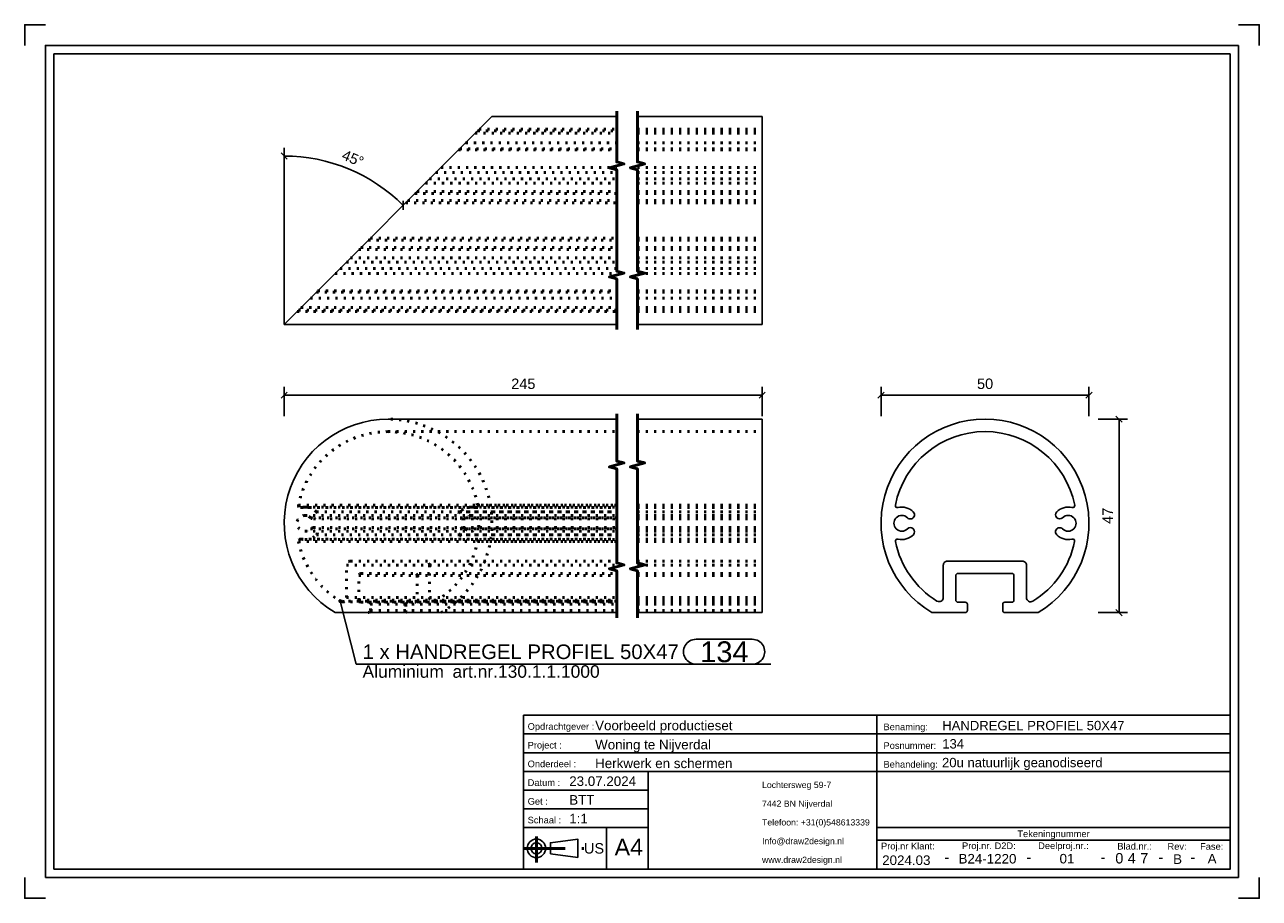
# Model space of a CAD drawing. Header units: millimetres. Extents: x 360 to 657, y -260 to -50.
import ezdxf
from ezdxf.enums import TextEntityAlignment as Align

# ---------------------------------------------------------------- set-up
doc = ezdxf.new("R2010")
doc.units = ezdxf.units.MM
doc.linetypes.add('DOT', pattern=[2, 0.5, -1.5])
doc.linetypes.add('STRICHPUNKT2', pattern=[18.5, 10, -4, 0.5, -4])
doc.layers.get('0').update_dxf_attribs({"linetype": 'CONTINUOUS'})
for name, color, linetype in [('DIM49', 4, 'CONTINUOUS'), ('TXT_ALL', 7, 'CONTINUOUS'), ('TXT_DIM49', 2, 'CONTINUOUS'), ('TXT_YELLOW', 2, 'CONTINUOUS')]:
    doc.layers.add(name, color=color, linetype=linetype)
doc.layers.add('LE_ALL', color=7, linetype='CONTINUOUS', lineweight=50)
doc.styles.add('ARIAL', font='arial.ttf')

# ---------------------------------------------------------------- blocks, each defined once
blk = doc.blocks.new('TFIELD_00005', base_point=(537.35, -250.77))
at = {"layer": 'TXT_YELLOW', "style": 'ARIAL'}
for s, p in [('Lochtersweg 59-7', (537.35, -232.77)), ('7442 BN Nijverdal', (537.35, -237.27)), ('Telefoon: +31(0)548613339', (537.35, -241.77)), ('Info@draw2design.nl', (537.35, -246.27)), ('www.draw2design.nl', (537.35, -250.77))]:
    blk.add_text(s, height=1.5, dxfattribs=at).set_placement(p, align=Align.MIDDLE_LEFT)
blk = doc.blocks.new('FLEX_00004', base_point=(550.16, -253.02))
blk.add_blockref('TFIELD_00005', (537.35, -250.77))
blk = doc.blocks.new('D2D_00003', base_point=(510.22, -251.17))
blk.add_blockref('FLEX_00004', (550.16, -253.02))
blk = doc.blocks.new('TFIELD_00007', base_point=(501.89, -247.72))
at = {"layer": 'TXT_YELLOW', "style": 'ARIAL'}
blk.add_text('A4', height=4, dxfattribs=at).set_placement((501.89, -247.72), align=Align.MIDDLE_LEFT)
blk = doc.blocks.new('FLEX_00006', base_point=(505.27, -247.72))
blk.add_blockref('TFIELD_00007', (501.89, -247.72))
blk = doc.blocks.new('TFIELD_00013', base_point=(494.51, -248.02))
at = {"layer": 'TXT_YELLOW', "style": 'ARIAL'}
blk.add_text('US', height=2.5, dxfattribs=at).set_placement((494.51, -248.02), align=Align.MIDDLE_LEFT)
blk = doc.blocks.new('FLEX_00012', base_point=(494.51, -248.02))
blk.add_blockref('TFIELD_00013', (494.51, -248.02))
blk = doc.blocks.new('US_00011', base_point=(484.41, -248.02))
blk.add_line((486.44, -249.36), (493, -250.25))
blk.add_lwpolyline([(486.44, -249.36), (486.44, -246.69), (493, -245.8), (493, -250.25)])
for radius in [2.22, 1.33]:
    blk.add_circle((483.08, -248.02), radius)
at = {"layer": 'LE_ALL', "color": 1, "linetype": 'STRICHPUNKT2'}
for p, q in [((483.08, -245.21), (483.08, -251.43)), ((479.97, -248.02), (494.84, -248.02))]:
    blk.add_line(p, q, dxfattribs=at)
blk.add_blockref('FLEX_00012', (494.51, -248.02))
blk = doc.blocks.new('SCHRIFE_00015', base_point=(490.97, -233.02))
for p, q in [((479.97, -216.02), (564.97, -216.02)), ((479.97, -216.02), (479.97, -253.02)), ((564.97, -216.02), (649.97, -216.02)), ((564.97, -253.02), (564.97, -216.02)), ((649.97, -216.02), (649.97, -253.02)), ((479.97, -220.52), (564.97, -220.52)), ((564.97, -220.52), (649.97, -220.52)), ((479.97, -225.02), (564.97, -225.02)), ((564.97, -225.02), (649.97, -225.02)), ((479.97, -229.52), (649.97, -229.52)), ((509.97, -229.52), (509.97, -253.02)), ((509.97, -234.02), (479.97, -234.02)), ((509.97, -238.52), (479.97, -238.52)), ((509.97, -243.02), (479.97, -243.02)), ((499.97, -243.02), (499.97, -253.02)), ((649.97, -243.02), (564.97, -243.02)), ((649.97, -246.02), (564.97, -246.02)), ((649.97, -253.02), (479.97, -253.02))]:
    blk.add_line(p, q)
at = {"layer": 'TXT_YELLOW', "style": 'ARIAL'}
for s, height, p in [('Voorbeeld productieset', 2.3, (497.2, -219.63)), ('HANDREGEL PROFIEL 50X47', 2.25, (580.7, -219.62)), ('Woning te Nijverdal', 2.3, (497.2, -224.23)), ('134', 2.25, (580.7, -224.02)), ('Herkwerk en schermen', 2.3, (497.2, -228.73)), ('20u natuurlijk geanodiseerd', 2.25, (580.65, -228.52)), ('23.07.2024', 2.3, (490.97, -233.02)), ('BTT', 2.3, (490.97, -237.52)), ('1:1', 2.3, (490.97, -242.02))]:
    blk.add_text(s, height=height, dxfattribs=at).set_placement(p)
for s, height, p in [('B24-1220', 2.3, (591.58, -251.67)), ('01', 2.3, (610.71, -251.65)), ('B', 2.3, (637.32, -251.76)), ('A', 2.3, (645.62, -251.66)), ('2024.03', 2.3, (572.06, -252.02)), ('-', 2.5, (581.8, -251.37)), ('-', 2.5, (601.55, -251.37)), ('-', 2.5, (619.38, -251.37)), ('-', 2.5, (633.31, -251.37)), ('-', 2.5, (640.97, -251.37))]:
    blk.add_text(s, height=height, dxfattribs=at).set_placement(p, align=Align.CENTER)
blk = doc.blocks.new('TFIELD_00019', base_point=(628.33, -250.4))
at = {"layer": 'TXT_ALL', "style": 'ARIAL'}
blk.add_text('7', height=2.5, dxfattribs=at).set_placement((628.33, -250.4), align=Align.MIDDLE_LEFT)
blk = doc.blocks.new('7_00018')
blk.add_blockref('TFIELD_00019', (628.33, -250.4))
blk = doc.blocks.new('TELLER1_00017')
blk.add_blockref('7_00018', (0, 0))
blk = doc.blocks.new('TFIELD_00022', base_point=(625.33, -250.4))
at = {"layer": 'TXT_ALL', "style": 'ARIAL'}
blk.add_text('4', height=2.5, dxfattribs=at).set_placement((625.33, -250.4), align=Align.MIDDLE_LEFT)
blk = doc.blocks.new('4_00021')
blk.add_blockref('TFIELD_00022', (625.33, -250.4))
blk = doc.blocks.new('TELLER2_00020')
blk.add_blockref('4_00021', (0, 0))
blk = doc.blocks.new('TFIELD_00025', base_point=(622.33, -250.4))
at = {"layer": 'TXT_ALL', "style": 'ARIAL'}
blk.add_text('0', height=2.5, dxfattribs=at).set_placement((622.33, -250.4), align=Align.MIDDLE_LEFT)
blk = doc.blocks.new('0_00024')
blk.add_blockref('TFIELD_00025', (622.33, -250.4))
blk = doc.blocks.new('TELLER3_00023')
blk.add_blockref('0_00024', (0, 0))
blk = doc.blocks.new('NL_00026', base_point=(480.97, -219.52))
at = {"layer": 'TXT_ALL', "color": 1, "style": 'ARIAL'}
blk.add_text('Tekeningnummer', height=1.6, dxfattribs=at).set_placement((607.47, -244.52), align=Align.MIDDLE_CENTER)
at = {"layer": 'TXT_YELLOW', "style": 'ARIAL'}
for s, p in [('Opdrachtgever :', (480.97, -219.52)), ('Benaming:', (566.57, -219.62)), ('Project :', (480.97, -224.02)), ('Posnummer:', (566.57, -224.12)), ('Onderdeel :', (480.97, -228.52)), ('Behandeling:', (566.57, -228.62)), ('Datum :', (480.97, -233.02)), ('Get :', (480.97, -237.52)), ('Schaal :', (480.97, -242.02)), ('Proj.nr. D2D:', (585.46, -248.2)), ('Deelproj.nr.:', (603.78, -248.19)), ('Proj.nr Klant:', (565.97, -248.27)), ('Blad.nr.:', (622.82, -248.31)), ('Rev:', (634.89, -248.36)), ('Fase:', (642.73, -248.36))]:
    blk.add_text(s, height=1.6, dxfattribs=at).set_placement(p)
blk = doc.blocks.new('SCHRIFE_00014')
for name, p in [('SCHRIFE_00015', (490.97, -233.02)), ('NL_00026', (480.97, -219.52)), ('TELLER3_00023', (0, 0)), ('TELLER2_00020', (0, 0)), ('TELLER1_00017', (0, 0))]:
    blk.add_blockref(name, p)
blk = doc.blocks.new('DINA4Q_00002', base_point=(649.97, -57.02))
for p, q in [((651.97, -55.02), (651.97, -255.02)), ((366.97, -253.02), (366.97, -57.02)), ((366.97, -57.02), (649.97, -57.02)), ((364.97, -255.02), (651.97, -255.02))]:
    blk.add_line(p, q)
for points in [[(359.97, -55.02), (359.97, -50.02), (364.97, -50.02)], [(651.97, -50.02), (656.97, -50.02), (656.97, -55.02)], [(364.97, -255.02), (364.97, -55.02), (651.97, -55.02)], [(649.97, -57.02), (649.97, -253.02), (366.97, -253.02)], [(359.97, -255.02), (359.97, -260.02), (364.97, -260.02)], [(651.97, -260.02), (656.97, -260.02), (656.97, -255.02)]]:
    blk.add_lwpolyline(points)
for name, p in [('SCHRIFE_00014', (0, 0)), ('D2D_00003', (510.22, -251.17)), ('US_00011', (484.41, -248.02)), ('FLEX_00006', (505.27, -247.72))]:
    blk.add_blockref(name, p)
blk = doc.blocks.new('_ZBL0048_00001')
blk.add_blockref('DINA4Q_00002', (649.97, -57.02))
blk = doc.blocks.new('_D1', base_point=(436.04, -82.3))
at = {"layer": 'DIM49', "color": 1}
for p, q in [((422.39, -122.07), (422.39, -79.61)), ((423.13, -82.37), (421.65, -80.84)), ((450.99, -92.4), (451.02, -94.52))]:
    blk.add_line(p, q, dxfattribs=at)
blk.add_ellipse((422.39, -122.07), major_axis=(0, -40.47), ratio=1, start_param=2.356195, end_param=3.141593, dxfattribs=at)
at = {"layer": 'TXT_DIM49', "style": 'ARIAL'}
for s, p in [('45', (436.04, -82.3)), ('°', (439.58, -83.77))]:
    blk.add_text(s, height=2.5, rotation=337.4999, dxfattribs=at).set_placement(p)
blk = doc.blocks.new('HANDREGEL PROFIEL 50X47_00031', base_point=(507.39, -84.32))
for p, q in [((472.39, -72.07), (422.39, -122.07)), ((472.39, -72.07), (502.39, -72.07)), ((507.39, -72.07), (537.39, -72.07)), ((537.39, -122.07), (537.39, -72.07)), ((422.39, -122.07), (502.39, -122.07)), ((507.39, -122.07), (537.39, -122.07))]:
    blk.add_line(p, q)
at = {"layer": 'LE_ALL', "color": 3, "linetype": 'DOT'}
for p, q in [((468.33, -76.13), (502.39, -76.13)), ((468.34, -76.12), (502.39, -76.12)), ((468.94, -75.52), (502.39, -75.52)), ((468.95, -75.51), (502.39, -75.51)), ((468.96, -75.5), (502.39, -75.5)), ((469.29, -75.17), (502.39, -75.17)), ((507.39, -75.17), (537.39, -75.17)), ((507.39, -75.5), (537.39, -75.5)), ((507.39, -75.51), (537.39, -75.51)), ((507.39, -75.52), (537.39, -75.52)), ((507.39, -76.12), (537.39, -76.12)), ((507.39, -76.13), (537.39, -76.13)), ((464.34, -80.12), (502.39, -80.12)), ((464.34, -80.12), (502.39, -80.12)), ((464.63, -79.83), (502.39, -79.83)), ((464.63, -79.83), (502.39, -79.83)), ((466.05, -78.42), (502.39, -78.42)), ((466.05, -78.42), (502.39, -78.42)), ((507.39, -78.42), (537.39, -78.42)), ((507.39, -78.42), (537.39, -78.42)), ((507.39, -79.83), (537.39, -79.83)), ((507.39, -79.83), (537.39, -79.83)), ((507.39, -80.12), (537.39, -80.12)), ((507.39, -80.12), (537.39, -80.12)), ((458.88, -85.58), (502.39, -85.58)), ((460.14, -84.32), (502.39, -84.32)), ((507.39, -84.32), (537.39, -84.32)), ((507.39, -85.58), (537.39, -85.58)), ((456.36, -88.1), (502.39, -88.1)), ((457.36, -87.1), (502.39, -87.1)), ((507.39, -87.1), (537.39, -87.1)), ((507.39, -88.1), (537.39, -88.1)), ((453.86, -90.6), (502.39, -90.6)), ((454.36, -90.1), (502.39, -90.1)), ((507.39, -90.1), (537.39, -90.1)), ((507.39, -90.6), (537.39, -90.6)), ((451.64, -92.82), (502.39, -92.82)), ((452.14, -92.32), (502.39, -92.32)), ((507.39, -92.32), (537.39, -92.32)), ((507.39, -92.82), (537.39, -92.82)), ((440.86, -103.6), (502.39, -103.6)), ((442.64, -101.82), (502.39, -101.82)), ((443.14, -101.32), (502.39, -101.32)), ((507.39, -101.32), (537.39, -101.32)), ((507.39, -101.82), (537.39, -101.82)), ((507.39, -103.6), (537.39, -103.6)), ((438.36, -106.1), (502.39, -106.1)), ((440.36, -104.1), (502.39, -104.1)), ((507.39, -104.1), (537.39, -104.1)), ((507.39, -106.1), (537.39, -106.1)), ((434.63, -109.83), (502.39, -109.83)), ((435.84, -108.62), (502.39, -108.62)), ((437.36, -107.1), (502.39, -107.1)), ((507.39, -107.1), (537.39, -107.1)), ((507.39, -108.62), (537.39, -108.62)), ((507.39, -109.83), (537.39, -109.83)), ((428.73, -115.73), (502.39, -115.73)), ((428.73, -115.73), (502.39, -115.73)), ((430.14, -114.32), (502.39, -114.32)), ((430.17, -114.29), (502.39, -114.29)), ((430.44, -114.03), (502.39, -114.03)), ((430.45, -114.01), (502.39, -114.01)), ((507.39, -114.01), (537.39, -114.01)), ((507.39, -114.03), (537.39, -114.03)), ((507.39, -114.29), (537.39, -114.29)), ((507.39, -114.32), (537.39, -114.32)), ((507.39, -115.73), (537.39, -115.73)), ((507.39, -115.73), (537.39, -115.73)), ((425.82, -118.64), (502.39, -118.64)), ((425.82, -118.64), (502.39, -118.64)), ((425.83, -118.63), (502.39, -118.63)), ((426.43, -118.03), (502.39, -118.03)), ((426.44, -118.02), (502.39, -118.02)), ((507.39, -118.02), (537.39, -118.02)), ((507.39, -118.03), (537.39, -118.03)), ((507.39, -118.63), (537.39, -118.63)), ((507.39, -118.64), (537.39, -118.64)), ((507.39, -118.64), (537.39, -118.64)), ((425.49, -118.97), (502.39, -118.97)), ((507.39, -118.97), (537.39, -118.97))]:
    blk.add_line(p, q, dxfattribs=at)
blk.add_blockref('_D1', (436.04, -82.3))
blk = doc.blocks.new('HANDREGEL PROFIEL 50X47_00030')
blk.add_blockref('HANDREGEL PROFIEL 50X47_00031', (507.39, -84.32))
blk = doc.blocks.new('Handregel_00029')
blk.add_blockref('HANDREGEL PROFIEL 50X47_00030', (0, 0))
blk = doc.blocks.new('_A3D0123_00028')
blk.add_blockref('Handregel_00029', (0, 0))
blk = doc.blocks.new('_SHORTEN_00032', base_point=(502.39, -123.32))
at = {"layer": 'LE_ALL', "color": 4}
for points in [[(502.39, -123.32), (502.39, -111.14), (500.64, -110.67), (504.14, -109.73), (502.39, -109.26), (502.39, -84.89), (500.64, -84.42), (504.14, -83.48), (502.39, -83.01), (502.39, -70.82)], [(507.39, -123.32), (507.39, -111.14), (505.64, -110.67), (509.14, -109.73), (507.39, -109.26), (507.39, -84.89), (505.64, -84.42), (509.14, -83.48), (507.39, -83.01), (507.39, -70.82)]]:
    blk.add_lwpolyline(points, dxfattribs=at)
blk = doc.blocks.new('_ANS0123_00027')
for name, p in [('_SHORTEN_00032', (502.39, -123.32)), ('_A3D0123_00028', (0, 0))]:
    blk.add_blockref(name, p)
blk = doc.blocks.new('_D2', base_point=(477.01, -137.59))
at = {"layer": 'DIM49', "color": 1}
for p, q in [((423.14, -138.34), (421.64, -139.84)), ((422.39, -144.09), (422.39, -137.09)), ((422.39, -139.09), (537.39, -139.09)), ((536.64, -139.84), (538.14, -138.34)), ((537.39, -144.09), (537.39, -137.09))]:
    blk.add_line(p, q, dxfattribs=at)
at = {"layer": 'TXT_DIM49', "style": 'ARIAL'}
blk.add_text('245', height=2.5, dxfattribs=at).set_placement((477.01, -137.59))
blk = doc.blocks.new('SHAPE_00051', base_point=(435.84, -188.57))
at = {"layer": 'DIM49', "color": 3}
for p, q in [((435.59, -188.53), (436.1, -188.53)), ((435.64, -188.73), (436.05, -188.73)), ((435.95, -188.33), (435.73, -188.33)), ((435.84, -188.57), (439.75, -203.76)), ((521.47, -197.76), (534.99, -197.76)), ((439.75, -203.76), (539.49, -203.76)), ((534.99, -203.76), (521.47, -203.76))]:
    blk.add_line(p, q, dxfattribs=at)
blk.add_lwpolyline([(435.71, -188.34), (435.66, -188.38), (435.62, -188.44), (435.59, -188.5), (435.58, -188.57), (435.59, -188.64), (435.61, -188.7), (435.66, -188.75), (435.71, -188.8), (435.77, -188.82), (435.84, -188.83), (435.91, -188.82), (435.97, -188.8), (436.03, -188.76), (436.07, -188.7), (436.1, -188.64), (436.11, -188.57), (436.1, -188.5), (436.07, -188.44), (436.03, -188.39), (435.98, -188.34), (435.91, -188.32), (435.85, -188.31), (435.78, -188.31)], close=True, dxfattribs=at)
for centre, start_param, end_param in [((521.47, -200.76), 1.570796, 4.712389), ((534.99, -200.76), 4.712389, 7.853982)]:
    blk.add_ellipse(centre, major_axis=(3, 0), ratio=1, start_param=start_param, end_param=end_param, dxfattribs=at)
at = {"layer": 'TXT_DIM49', "style": 'ARIAL'}
for s, height, p in [('1 x HANDREGEL PROFIEL 50X47', 3.5, (441.25, -200.76)), ('134', 5, (522.47, -200.76)), ('Aluminium', 3, (441.25, -205.51)), ('art.nr.130.1.1.1000', 3, (462.88, -205.51))]:
    blk.add_text(s, height=height, dxfattribs=at).set_placement(p, align=Align.MIDDLE_LEFT)
blk = doc.blocks.new('HANDREGEL PROFIEL 50X47_00037', base_point=(460.15, -191.35))
for p, q in [((447.39, -144.85), (502.39, -144.85)), ((507.39, -144.85), (537.39, -144.85)), ((537.39, -191.35), (537.39, -144.85)), ((434.64, -191.35), (502.39, -191.35)), ((507.39, -191.35), (537.39, -191.35))]:
    blk.add_line(p, q)
blk.add_arc((447.39, -169.85), 25, 90, -120.6834)
at = {"layer": 'LE_ALL', "color": 3, "linetype": 'DOT'}
for p, q in [((447.39, -147.85), (502.39, -147.85)), ((507.39, -147.85), (537.39, -147.85)), ((425.82, -165.52), (502.39, -165.52)), ((426.31, -166.12), (426.44, -166.11)), ((426.31, -166.12), (502.39, -166.12)), ((426.44, -166.11), (502.39, -166.11)), ((427.39, -165.99), (502.39, -165.99)), ((468.35, -166.11), (502.39, -166.11)), ((468.48, -166.12), (502.39, -166.12)), ((468.97, -165.52), (502.39, -165.52)), ((507.39, -165.52), (537.39, -165.52)), ((507.39, -165.52), (537.39, -165.52)), ((507.39, -165.99), (537.39, -165.99)), ((507.39, -166.11), (537.39, -166.11)), ((507.39, -166.11), (537.39, -166.11)), ((507.39, -166.12), (537.39, -166.12)), ((507.39, -166.12), (537.39, -166.12)), ((427.39, -167.99), (502.39, -167.99)), ((428.74, -168.54), (502.39, -168.54)), ((429.44, -168.83), (502.39, -168.83)), ((430.15, -167.12), (502.39, -167.12)), ((464.64, -167.12), (502.39, -167.12)), ((465.35, -168.83), (502.39, -168.83)), ((466.05, -168.54), (502.39, -168.54)), ((507.39, -167.12), (537.39, -167.12)), ((507.39, -167.12), (537.39, -167.12)), ((507.39, -167.99), (537.39, -167.99)), ((507.39, -168.54), (537.39, -168.54)), ((507.39, -168.54), (537.39, -168.54)), ((507.39, -168.83), (537.39, -168.83)), ((507.39, -168.83), (537.39, -168.83)), ((427.39, -171.79), (502.39, -171.79)), ((428.74, -171.23), (502.39, -171.23)), ((429.46, -170.92), (502.39, -170.92)), ((465.35, -170.94), (502.39, -170.94)), ((466.05, -171.23), (502.39, -171.23)), ((507.39, -170.92), (537.39, -170.92)), ((507.39, -170.94), (537.39, -170.94)), ((507.39, -171.23), (537.39, -171.23)), ((507.39, -171.23), (537.39, -171.23)), ((507.39, -171.79), (537.39, -171.79)), ((425.84, -174.26), (502.39, -174.26)), ((426.45, -173.67), (426.33, -173.66)), ((426.33, -173.66), (502.39, -173.66)), ((426.45, -173.67), (502.39, -173.67)), ((427.39, -173.79), (502.39, -173.79)), ((430.18, -172.62), (502.39, -172.62)), ((464.64, -172.65), (502.39, -172.65)), ((468.34, -173.67), (502.39, -173.67)), ((468.46, -173.66), (502.39, -173.66)), ((468.95, -174.26), (502.39, -174.26)), ((507.39, -172.62), (537.39, -172.62)), ((507.39, -172.65), (537.39, -172.65)), ((507.39, -173.66), (537.39, -173.66)), ((507.39, -173.66), (537.39, -173.66)), ((507.39, -173.67), (537.39, -173.67)), ((507.39, -173.67), (537.39, -173.67)), ((507.39, -173.79), (537.39, -173.79)), ((507.39, -174.26), (537.39, -174.26)), ((507.39, -174.26), (537.39, -174.26)), ((437.37, -179.95), (502.39, -179.95)), ((437.37, -187.72), (437.37, -179.95)), ((438.37, -178.95), (502.39, -178.95)), ((507.39, -178.95), (537.39, -178.95)), ((507.39, -179.95), (537.39, -179.95)), ((440.37, -188.35), (440.37, -182.45)), ((440.37, -182.45), (502.39, -182.45)), ((440.87, -181.95), (502.39, -181.95)), ((454.37, -182.45), (454.37, -188.35)), ((507.39, -181.95), (537.39, -181.95)), ((507.39, -182.45), (537.39, -182.45)), ((435.84, -188.57), (502.39, -188.57)), ((436.37, -188.72), (502.39, -188.72)), ((437.37, -187.72), (502.39, -187.72)), ((440.37, -188.35), (502.39, -188.35)), ((440.87, -188.85), (502.39, -188.85)), ((443.14, -190.85), (443.14, -189.35)), ((443.14, -189.35), (502.39, -189.35)), ((451.64, -189.35), (451.64, -190.85)), ((457.37, -187.75), (502.39, -187.75)), ((458.37, -188.75), (502.39, -188.75)), ((458.89, -188.6), (502.39, -188.6)), ((507.39, -187.72), (537.39, -187.72)), ((507.39, -187.75), (537.39, -187.75)), ((507.39, -188.35), (537.39, -188.35)), ((507.39, -188.57), (537.39, -188.57)), ((507.39, -188.6), (537.39, -188.6)), ((507.39, -188.72), (537.39, -188.72)), ((507.39, -188.75), (537.39, -188.75)), ((507.39, -188.85), (537.39, -188.85)), ((507.39, -189.35), (537.39, -189.35)), ((443.14, -190.85), (502.39, -190.85)), ((507.39, -190.85), (537.39, -190.85))]:
    blk.add_line(p, q, dxfattribs=at)
for points in [[(447.39, -147.85, 0.357391), (425.82, -165.52, 0.473415), (426.31, -166.12)], [(427.39, -165.99, -0.198598), (430.15, -167.12, -0.668616), (429.44, -168.83)], [(467.39, -165.99, -0.06212), (468.35, -166.11, 0.06212), (468.48, -166.12)], [(467.39, -167.99, 0.198585), (466.05, -168.54, -0.198585), (465.35, -168.83)], [(429.46, -170.92, -0.660916), (430.18, -172.62, -0.201418), (427.39, -173.79)], [(465.35, -170.94, -0.198584), (466.05, -171.23, 0.198584), (467.39, -171.79)], [(426.33, -173.66, 0.474633), (425.84, -174.26, 0.206945), (435.84, -188.57, 0.139072), (436.37, -188.72)], [(468.46, -173.66, 0.061122), (468.34, -173.67, -0.061122), (467.39, -173.79)], [(456.37, -178.95, -0.414214), (457.37, -179.95), (457.37, -187.75)]]:
    blk.add_lwpolyline(points, format="xyb", dxfattribs=at)
for centre, radius, start, end in [((447.39, -169.85), 25, -59.3166, 90), ((447.39, -169.85), 22, 11.3342, 90), ((427.39, -169.89), 3.9, 90, 104.2175), ((467.39, -169.89), 3.9, 90, 134.9278), ((468.48, -165.62), 0.5, -90, 11.3342), ((427.39, -169.89), 1.9, 90, -90), ((427.39, -169.89), 1.9, 45.0693, 90), ((429.44, -167.83), 1, -134.9307, -90), ((465.35, -167.83), 1, 134.9278, -90), ((467.39, -169.89), 1.9, -90, 90), ((427.39, -169.89), 1.9, -90, -45.082), ((429.46, -171.92), 1, 90, 136.1545), ((465.35, -171.94), 1, 90, -134.9276), ((427.39, -169.89), 3.9, -103.9895, -90), ((447.39, -169.85), 22, -58.4934, -11.5622), ((467.39, -169.89), 3.9, -134.9276, -90), ((468.46, -174.16), 0.5, -11.5622, 90), ((438.37, -179.95), 1, 90, 180), ((440.87, -182.45), 0.5, 90, 180), ((453.87, -182.45), 0.5, 0, 90), ((436.37, -187.72), 1, -90, 0), ((440.87, -188.35), 0.5, 180, -90), ((442.64, -189.35), 0.5, 0, 90), ((452.14, -189.35), 0.5, 90, 180), ((453.87, -188.35), 0.5, -90, 0), ((458.37, -187.75), 1, 180, -90), ((458.37, -187.75), 1, -90, -58.4934), ((442.64, -190.85), 0.5, -90, 0), ((452.14, -190.85), 0.5, 180, -90)]:
    blk.add_arc(centre, radius, start, end, dxfattribs=at)
for name, p in [('_D2', (477.01, -137.59)), ('SHAPE_00051', (435.84, -188.57))]:
    blk.add_blockref(name, p)
blk = doc.blocks.new('HANDREGEL PROFIEL 50X47_00036')
blk.add_blockref('HANDREGEL PROFIEL 50X47_00037', (460.15, -191.35))
blk = doc.blocks.new('Handregel_00035')
blk.add_blockref('HANDREGEL PROFIEL 50X47_00036', (0, 0))
blk = doc.blocks.new('_A3D0124_00034')
blk.add_blockref('Handregel_00035', (0, 0))
blk = doc.blocks.new('_SHORTEN_00038', base_point=(502.39, -192.6))
at = {"layer": 'LE_ALL', "color": 4}
for points in [[(502.39, -192.6), (502.39, -181.28), (500.64, -180.81), (504.14, -179.88), (502.39, -179.41), (502.39, -156.78), (500.64, -156.31), (504.14, -155.38), (502.39, -154.91), (502.39, -143.6)], [(507.39, -192.6), (507.39, -181.28), (505.64, -180.81), (509.14, -179.88), (507.39, -179.41), (507.39, -156.78), (505.64, -156.31), (509.14, -155.38), (507.39, -154.91), (507.39, -143.6)]]:
    blk.add_lwpolyline(points, dxfattribs=at)
blk = doc.blocks.new('_ANS0124_00033')
for name, p in [('_A3D0124_00034', (0, 0)), ('_SHORTEN_00038', (502.39, -192.6))]:
    blk.add_blockref(name, p)
blk = doc.blocks.new('_D3', base_point=(589.07, -137.59))
at = {"layer": 'DIM49', "color": 1}
for p, q in [((566.74, -138.34), (565.24, -139.84)), ((565.99, -144.09), (565.99, -137.09)), ((615.99, -139.09), (565.99, -139.09)), ((615.24, -139.84), (616.74, -138.34)), ((615.99, -144.09), (615.99, -137.09))]:
    blk.add_line(p, q, dxfattribs=at)
at = {"layer": 'TXT_DIM49', "style": 'ARIAL'}
blk.add_text('50', height=2.5, dxfattribs=at).set_placement((589.07, -137.59))
blk = doc.blocks.new('_D4', base_point=(621.74, -170.02))
at = {"layer": 'DIM49', "color": 1}
for p, q in [((618.24, -144.85), (625.24, -144.85)), ((623.99, -145.6), (622.49, -144.1)), ((623.24, -191.35), (623.24, -144.85)), ((618.24, -191.35), (625.24, -191.35)), ((622.49, -190.6), (623.99, -192.1))]:
    blk.add_line(p, q, dxfattribs=at)
at = {"layer": 'TXT_DIM49', "style": 'ARIAL'}
blk.add_text('47', height=2.5, rotation=90.0002, dxfattribs=at).set_placement((621.74, -170.02))
blk = doc.blocks.new('HANDREGEL PROFIEL 50X47_00043', base_point=(600.96, -187.75))
for points in [[(578.23, -191.35, -3.644957), (603.75, -191.35), (595.74, -191.35, -0.414214), (595.24, -190.85), (595.24, -189.35, -0.414214), (595.74, -188.85), (597.46, -188.85, 0.414214), (597.96, -188.35), (597.96, -182.45, 0.414214), (597.46, -181.95), (584.46, -181.95, 0.414214), (583.96, -182.45), (583.96, -188.35, 0.414214), (584.46, -188.85), (586.24, -188.85, -0.414214), (586.74, -189.35), (586.74, -190.85, -0.414214), (586.24, -191.35)], [(600.96, -187.75), (600.96, -179.95, 0.414214), (599.96, -178.95), (581.96, -178.95, 0.414214), (580.96, -179.95), (580.96, -187.72, -0.587106), (579.44, -188.57, -0.206945), (569.44, -174.26, -0.551755), (570.05, -173.67, 0.265807), (573.77, -172.62, 1), (572.33, -171.23, -2.409712), (572.33, -168.54, 1), (573.74, -167.12, 0.263969), (570.03, -166.11, -0.551755), (569.42, -165.52, -0.81945), (612.56, -165.52, -0.551761), (611.95, -166.11, 0.263961), (608.24, -167.12, 1), (609.65, -168.54, -2.40991), (609.65, -171.23, 1), (608.24, -172.65, 0.262896), (611.93, -173.67, -0.551761), (612.54, -174.26, -0.207687), (602.49, -188.6, -0.586149)]]:
    blk.add_lwpolyline(points, format="xyb", close=True)
for name, p in [('_D3', (589.07, -137.59)), ('_D4', (621.74, -170.02))]:
    blk.add_blockref(name, p)
blk = doc.blocks.new('HANDREGEL PROFIEL 50X47_00042')
blk.add_blockref('HANDREGEL PROFIEL 50X47_00043', (600.96, -187.75))
blk = doc.blocks.new('Handregel_00041')
blk.add_blockref('HANDREGEL PROFIEL 50X47_00042', (0, 0))
blk = doc.blocks.new('_A3D0125_00040')
blk.add_blockref('Handregel_00041', (0, 0))
blk = doc.blocks.new('_ANS0125_00039')
blk.add_blockref('_A3D0125_00040', (0, 0))

msp = doc.modelspace()

# ---------------------------------------------------------------- block references
for name in ['_ZBL0048_00001', '_ANS0123_00027', '_ANS0124_00033', '_ANS0125_00039']:
    msp.add_blockref(name, (0, 0))

doc.saveas('drawing.dxf')
